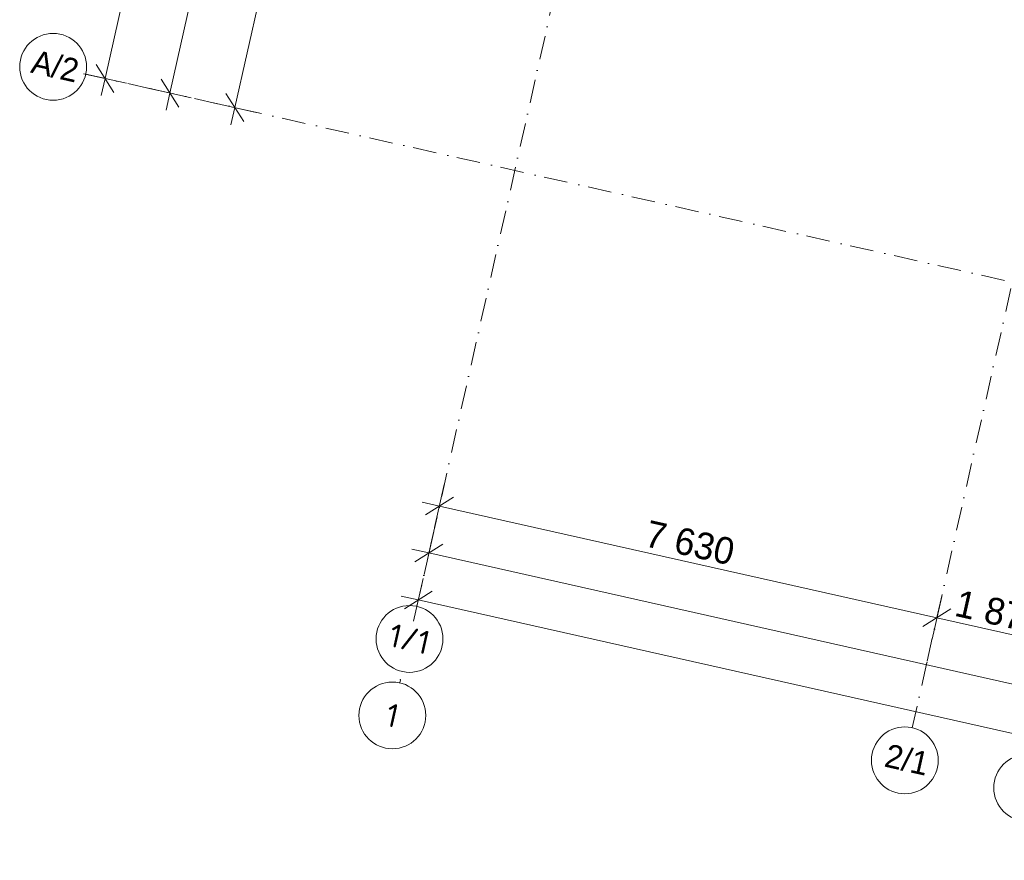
# Model space of a CAD drawing. Header units: millimetres. Extents: x -7218036 to -6934485, y 6013857 to 6210136.
# Tile 1 of 214: x -7218036 to -7203302, y 6132203 to 6144785. Entities that reach past the tile are written whole.
import ezdxf
from ezdxf.enums import TextEntityAlignment as Align

# ---------------------------------------------------------------- set-up
doc = ezdxf.new("R2010")
doc.units = ezdxf.units.MM
doc.header["$MEASUREMENT"] = 0
doc.linetypes.add('Штрихпунктирная', pattern=[670.277762, 352.777767, -176.388884, 0, -141.111112])
for name, color, linetype in [('АР-Стены_внешние_.АР', 7, 'Continuous'), ('АР-Чертеж-Оси габаритные.АР', 7, 'Continuous'), ('АР-Чертеж-Оси_Осевые размеры.АР', 7, 'Continuous')]:
    doc.layers.add(name, color=color, linetype=linetype)
for name, color, linetype, lineweight in [('АР-Стены_внешние_.АР_Ном._пера__1', 7, 'Continuous', 30), ('АР-Чертеж-Оси габаритные.АР_Ном._пера__120', 7, 'Continuous', 0), ('АР-Чертеж-Оси_Осевые размеры.АР_Ном._пера__1', 7, 'Continuous', 0), ('АР-Чертеж-Оси_Осевые размеры.АР_Ном._пера__120', 7, 'Continuous', 0)]:
    doc.layers.add(name, color=color, linetype=linetype, lineweight=lineweight)
doc.styles.add('РЎР“Р•РќР•Р\xa0Р\x98Р\xa0_РЎРўР\x98Р›Р¬_1', font='GOTHIC.TTF')
doc.styles.add('РЎР“Р•РќР•Р\xa0Р\x98Р\xa0_РЎРўР\x98Р›Р¬_6', font='isocpeur.ttf')
doc.dimstyles.new('СГЕНЕРИР_СТИЛЬ__1', dxfattribs={"dimtxt": 400, "dimasz": 332.5, "dimexe": 0.18, "dimexo": 0.0625, "dimgap": 0, "dimtad": 1, "dimdec": 0, "dimzin": 0, "dimdsep": 46, "dimtxsty": 'РЎР“Р•РќР•Р\xa0Р\x98Р\xa0_РЎРўР\x98Р›Р¬_1', "dimblk": 'ARROWHEAD_6', "dimblk1": 'ARROWHEAD_6', "dimblk2": 'ARROWHEAD_6', "dimcen": 0.09, "dimse1": 1, "dimse2": 1, "dimclrd": 7, "dimclre": 7, "dimclrt": 7, "dimazin": 0, "dimtfac": 1, "dimtdec": 4, "dimtmove": 0, "dimatfit": 3, "dimfxl": 1, "dimtolj": 1, "dimtzin": 0, "dimarcsym": 0})
doc.dimstyles.new('СГЕНЕРИР_СТИЛЬ__2', dxfattribs={"dimtxt": 400, "dimasz": 332.5, "dimexe": 0.18, "dimexo": 0.0625, "dimgap": 0, "dimtad": 1, "dimdec": 0, "dimzin": 0, "dimdsep": 46, "dimtxsty": 'РЎР“Р•РќР•Р\xa0Р\x98Р\xa0_РЎРўР\x98Р›Р¬_1', "dimblk": 'ARROWHEAD_6', "dimblk1": 'ARROWHEAD_6', "dimblk2": 'ARROWHEAD_6', "dimcen": 0.09, "dimse1": 1, "dimse2": 1, "dimclrd": 7, "dimclre": 7, "dimclrt": 7, "dimazin": 0, "dimtfac": 1, "dimtdec": 4, "dimtmove": 2, "dimatfit": 3, "dimfxl": 1, "dimtolj": 1, "dimtzin": 0, "dimarcsym": 0})
pattern_1 = [(45, (-6566190.34, 6562677.8), (-84.852814, 84.852814), []), (45, (-6566232.77, 6562720.22), (-84.852814, 84.852814), [90, -30, 0, -30])]

# ---------------------------------------------------------------- blocks, each defined once
blk = doc.blocks.new('Стена_32_6', base_point=(-7206947, 6157818))
at = {"layer": 'АР-Стены_внешние_.АР', "linetype": 'Continuous', "lineweight": 0, "true_color": 0x000000}
h = blk.add_hatch(dxfattribs=at)
h.set_pattern_fill('ЖЕЛЕЗОБЕТОН__PROJECT__0006', color=18, style=0, pattern_type=2)
h.set_pattern_definition(pattern_1)
h.paths.add_polyline_path([(-7206947, 6157818), (-7200008, 6140246), (-7199536, 6140140), (-7206791, 6158512)])
h = blk.add_hatch(dxfattribs=at)
h.set_pattern_fill('ЖЕЛЕЗОБЕТОН__PROJECT__0006', color=18, style=0, pattern_type=2)
h.set_pattern_definition(pattern_1)
h.paths.add_polyline_path([(-7199536, 6140140), (-7200008, 6140246), (-7199875, 6139909)])
h = blk.add_hatch(dxfattribs=at)
h.set_pattern_fill('ЖЕЛЕЗОБЕТОН__PROJECT__0006', color=18, style=0, pattern_type=2)
h.set_pattern_definition(pattern_1)
h.paths.add_polyline_path([(-7199536, 6140140), (-7199875, 6139909), (-7199403, 6139803)])
at = {"layer": 'АР-Стены_внешние_.АР_Ном._пера__1', "color": 7, "linetype": 'Continuous', "lineweight": 30, "flags": 128}
for points in [[(-7199536, 6140140), (-7206791, 6158512)], [(-7206947, 6157818), (-7199875, 6139909)], [(-7199875, 6139909), (-7199403, 6139803)]]:
    blk.add_lwpolyline(points, dxfattribs=at)
blk = doc.blocks.new('Стандартный Маркер Сетки[21]_6', base_point=(-7212339, 6134905))
at = {"layer": 'АР-Чертеж-Оси габаритные.АР_Ном._пера__120', "color": 7, "linetype": 'Штрихпунктирная', "lineweight": 0}
blk.add_line((-7212339, 6134905), (-7212349, 6134860), dxfattribs=at)
at = {"layer": 'АР-Чертеж-Оси габаритные.АР_Ном._пера__120', "color": 7, "linetype": 'Continuous', "lineweight": 0}
blk.add_circle((-7212459, 6134372), 500, dxfattribs=at)
at = {"layer": 'АР-Чертеж-Оси габаритные.АР_Ном._пера__120', "color": 7, "linetype": 'Штрихпунктирная', "lineweight": 0}
for p in [(-7212349, 6134860), (-7212349, 6134860), (-7212349, 6134860), (-7212339, 6134905)]:
    blk.add_point(p, dxfattribs=at)
at = {"layer": 'АР-Чертеж-Оси габаритные.АР_Ном._пера__120', "color": 7, "lineweight": 0, "style": 'РЎР“Р•РќР•Р\xa0Р\x98Р\xa0_РЎРўР\x98Р›Р¬_6'}
blk.add_attdef('AC_MarkerText_1', text='', height=350, rotation=347.3417, dxfattribs=at).set_placement((-7212420, 6134543), align=Align.TOP_CENTER)
blk = doc.blocks.new('Стандартный Маркер Сетки[133]_6', base_point=(-7212339, 6134905))
at = {"layer": 'АР-Чертеж-Оси габаритные.АР_Ном._пера__120', "color": 7, "linetype": 'Штрихпунктирная', "lineweight": 0}
blk.add_line((-7212339, 6134905), (-7212349, 6134860), dxfattribs=at)
at = {"layer": 'АР-Чертеж-Оси габаритные.АР_Ном._пера__120', "color": 7, "linetype": 'Continuous', "lineweight": 0}
blk.add_circle((-7212459, 6134372), 500, dxfattribs=at)
at = {"layer": 'АР-Чертеж-Оси габаритные.АР_Ном._пера__120', "color": 7, "linetype": 'Штрихпунктирная', "lineweight": 0}
for p in [(-7212349, 6134860), (-7212349, 6134860), (-7212349, 6134860), (-7212339, 6134905)]:
    blk.add_point(p, dxfattribs=at)
at = {"layer": 'АР-Чертеж-Оси габаритные.АР_Ном._пера__120', "color": 7, "lineweight": 0, "style": 'РЎР“Р•РќР•Р\xa0Р\x98Р\xa0_РЎРўР\x98Р›Р¬_6'}
blk.add_attdef('AC_MarkerText_1', text='', height=350, rotation=347.3417, dxfattribs=at).set_placement((-7212420, 6134543), align=Align.TOP_CENTER)
blk = doc.blocks.new('Стандартный Маркер Сетки[141]_6', base_point=(-7212339, 6134905))
at = {"layer": 'АР-Чертеж-Оси габаритные.АР_Ном._пера__120', "color": 7, "linetype": 'Штрихпунктирная', "lineweight": 0}
blk.add_line((-7212339, 6134905), (-7212349, 6134860), dxfattribs=at)
at = {"layer": 'АР-Чертеж-Оси габаритные.АР_Ном._пера__120', "color": 7, "linetype": 'Continuous', "lineweight": 0}
blk.add_circle((-7212459, 6134372), 500, dxfattribs=at)
at = {"layer": 'АР-Чертеж-Оси габаритные.АР_Ном._пера__120', "color": 7, "linetype": 'Штрихпунктирная', "lineweight": 0}
for p in [(-7212349, 6134860), (-7212349, 6134860), (-7212349, 6134860), (-7212339, 6134905)]:
    blk.add_point(p, dxfattribs=at)
at = {"layer": 'АР-Чертеж-Оси габаритные.АР_Ном._пера__120', "color": 7, "lineweight": 0, "style": 'РЎР“Р•РќР•Р\xa0Р\x98Р\xa0_РЎРўР\x98Р›Р¬_6'}
blk.add_attdef('AC_MarkerText_1', text='', height=350, rotation=347.3417, dxfattribs=at).set_placement((-7212420, 6134543), align=Align.TOP_CENTER)
blk = doc.blocks.new('Стандартный Маркер Сетки[160]_6', base_point=(-7212339, 6134905))
at = {"layer": 'АР-Чертеж-Оси габаритные.АР_Ном._пера__120', "color": 7, "linetype": 'Штрихпунктирная', "lineweight": 0}
blk.add_line((-7212339, 6134905), (-7212349, 6134860), dxfattribs=at)
at = {"layer": 'АР-Чертеж-Оси габаритные.АР_Ном._пера__120', "color": 7, "linetype": 'Continuous', "lineweight": 0}
blk.add_circle((-7212459, 6134372), 500, dxfattribs=at)
at = {"layer": 'АР-Чертеж-Оси габаритные.АР_Ном._пера__120', "color": 7, "linetype": 'Штрихпунктирная', "lineweight": 0}
for p in [(-7212349, 6134860), (-7212349, 6134860), (-7212349, 6134860), (-7212339, 6134905)]:
    blk.add_point(p, dxfattribs=at)
at = {"layer": 'АР-Чертеж-Оси габаритные.АР_Ном._пера__120', "color": 7, "lineweight": 0, "style": 'РЎР“Р•РќР•Р\xa0Р\x98Р\xa0_РЎРўР\x98Р›Р¬_6'}
blk.add_attdef('AC_MarkerText_1', text='', height=350, rotation=347.3417, dxfattribs=at).set_placement((-7212420, 6134543), align=Align.TOP_CENTER)
blk = doc.blocks.new('Стандартный Маркер Сетки[162]_6', base_point=(-7196882, 6203729))
at = {"layer": 'АР-Чертеж-Оси_Осевые размеры.АР_Ном._пера__120', "color": 7, "linetype": 'Штрихпунктирная', "lineweight": 0}
for p, q in [((-7197101, 6202753), (-7211873, 6136981)), ((-7211873, 6136981), (-7212092, 6136005))]:
    blk.add_line(p, q, dxfattribs=at)
at = {"layer": 'АР-Чертеж-Оси_Осевые размеры.АР_Ном._пера__120', "color": 7, "linetype": 'Continuous', "lineweight": 0}
blk.add_circle((-7212202, 6135517), 500, dxfattribs=at)
at = {"layer": 'АР-Чертеж-Оси_Осевые размеры.АР_Ном._пера__120', "color": 7, "linetype": 'Штрихпунктирная', "lineweight": 0}
blk.add_point((-7211873, 6136981), dxfattribs=at)
blk.add_point((-7211873, 6136981), dxfattribs=at)
at = {"layer": 'АР-Чертеж-Оси_Осевые размеры.АР_Ном._пера__120', "color": 7, "lineweight": 0, "style": 'РЎР“Р•РќР•Р\xa0Р\x98Р\xa0_РЎРўР\x98Р›Р¬_6'}
blk.add_attdef('AC_MarkerText_1', text='', height=350, rotation=347.3417, dxfattribs=at).set_placement((-7212163, 6135688), align=Align.TOP_CENTER)
blk = doc.blocks.new('*D698', base_point=(-6566190, 6562678))
at = {"layer": 'АР-Чертеж-Оси_Осевые размеры.АР_Ном._пера__1', "color": 7, "linetype": 'Continuous', "lineweight": 0, "transparency": 16777216}
for p, q in [((-7211827, 6137186), (-7211683, 6137826)), ((-7211546, 6137639), (-7211964, 6137374)), ((-7212011, 6137564), (-7211755, 6137506)), ((-7211755, 6137506), (-7204310, 6135834)), ((-7204382, 6135514), (-7204238, 6136154)), ((-7204101, 6135967), (-7204519, 6135702))]:
    blk.add_line(p, q, dxfattribs=at)
at = {"layer": 'АР-Чертеж-Оси_Осевые размеры.АР_Ном._пера__1', "color": 7, "lineweight": 0, "transparency": 16777216, "insert": (-7208703, 6136903), "char_height": 400, "attachment_point": 7, "rotation": 347.3417, "style": 'РЎР“Р•РќР•Р\xa0Р\x98Р\xa0_РЎРўР\x98Р›Р¬_1'}
blk.add_mtext('\\A1;{\\pql;\\fCentury Gothic|b0|i0|c204|p0;\\W1.000000;7\xa0630}', dxfattribs=at)
blk = doc.blocks.new('ARROWHEAD_6')
at = {"color": 0, "linetype": 'Continuous', "lineweight": 0}
for p, q in [((-0.5, -0.5), (0.5, 0.5)), ((0, 0), (-1, 0))]:
    blk.add_line(p, q, dxfattribs=at)
blk = doc.blocks.new('*D700', base_point=(-6566190, 6562678))
at = {"layer": 'АР-Чертеж-Оси_Осевые размеры.АР_Ном._пера__1', "color": 7, "linetype": 'Continuous', "lineweight": 0, "transparency": 16777216}
for p, q in [((-7211755, 6137506), (-7204310, 6135834)), ((-7204382, 6135514), (-7204238, 6136154)), ((-7204101, 6135967), (-7204519, 6135702)), ((-7204310, 6135834), (-7202481, 6135423)), ((-7202553, 6135103), (-7202409, 6135744)), ((-7202272, 6135556), (-7202690, 6135291))]:
    blk.add_line(p, q, dxfattribs=at)
at = {"layer": 'АР-Чертеж-Оси_Осевые размеры.АР_Ном._пера__1', "color": 7, "lineweight": 0, "transparency": 16777216, "insert": (-7204066, 6135861), "char_height": 400, "attachment_point": 7, "rotation": 347.3417, "style": 'РЎР“Р•РќР•Р\xa0Р\x98Р\xa0_РЎРўР\x98Р›Р¬_1'}
blk.add_mtext('\\A1;{\\pql;\\fCentury Gothic|b0|i0|c204|p0;\\W1.000000;1\xa0875}', dxfattribs=at)
blk = doc.blocks.new('*D701', base_point=(-6566190, 6562678))
at = {"layer": 'АР-Чертеж-Оси_Осевые размеры.АР_Ном._пера__1', "color": 7, "linetype": 'Continuous', "lineweight": 0, "transparency": 16777216}
for p, q in [((-7204310, 6135834), (-7202481, 6135423)), ((-7202553, 6135103), (-7202409, 6135744)), ((-7202272, 6135556), (-7202690, 6135291)), ((-7202481, 6135423), (-7199115, 6134667)), ((-7198906, 6134800), (-7199324, 6134535))]:
    blk.add_line(p, q, dxfattribs=at)
at = {"layer": 'АР-Чертеж-Оси_Осевые размеры.АР_Ном._пера__1', "color": 7, "lineweight": 0, "transparency": 16777216, "insert": (-7201468, 6135278), "char_height": 400, "attachment_point": 7, "rotation": 347.3417, "style": 'РЎР“Р•РќР•Р\xa0Р\x98Р\xa0_РЎРўР\x98Р›Р¬_1'}
blk.add_mtext('\\A1;{\\pql;\\fCentury Gothic|b0|i0|c204|p0;\\W1.000000;3\xa0450}', dxfattribs=at)
blk = doc.blocks.new('*D746', base_point=(-6566190, 6562678))
at = {"layer": 'АР-Чертеж-Оси_Осевые размеры.АР_Ном._пера__1', "color": 7, "linetype": 'Continuous', "lineweight": 0, "transparency": 16777216}
for p, q in [((-7211533, 6161836), (-7211797, 6162254)), ((-7211665, 6162045), (-7211607, 6162301)), ((-7215788, 6143687), (-7211665, 6162045)), ((-7211345, 6161973), (-7211985, 6162117)), ((-7215920, 6143896), (-7215656, 6143478)), ((-7215468, 6143615), (-7216108, 6143759)), ((-7215846, 6143431), (-7215788, 6143687))]:
    blk.add_line(p, q, dxfattribs=at)
at = {"layer": 'АР-Чертеж-Оси_Осевые размеры.АР_Ном._пера__1', "color": 7, "lineweight": 0, "transparency": 16777216, "insert": (-7213478, 6154340), "char_height": 400, "attachment_point": 7, "rotation": 77.3417, "style": 'РЎР“Р•РќР•Р\xa0Р\x98Р\xa0_РЎРўР\x98Р›Р¬_1'}
blk.add_mtext('\\A1;{\\pql;\\fCentury Gothic|b0|i0|c204|p0;\\W1.000000;18\xa0815}', dxfattribs=at)
blk = doc.blocks.new('*D759', base_point=(-6566190, 6562678))
at = {"layer": 'АР-Чертеж-Оси_Осевые размеры.АР_Ном._пера__1', "color": 7, "linetype": 'Continuous', "lineweight": 0, "transparency": 16777216}
for p, q in [((-7211985, 6136483), (-7211841, 6137123)), ((-7212169, 6136860), (-7211913, 6136803)), ((-7211704, 6136935), (-7212122, 6136671)), ((-7211913, 6136803), (-7187101, 6131230)), ((-7187173, 6130910), (-7187029, 6131550)), ((-7186892, 6131363), (-7187310, 6131098))]:
    blk.add_line(p, q, dxfattribs=at)
at = {"layer": 'АР-Чертеж-Оси_Осевые размеры.АР_Ном._пера__1', "color": 7, "lineweight": 0, "transparency": 16777216, "insert": (-7201693, 6134590), "char_height": 400, "attachment_point": 7, "rotation": 347.3417, "style": 'РЎР“Р•РќР•Р\xa0Р\x98Р\xa0_РЎРўР\x98Р›Р¬_1'}
blk.add_mtext('\\A1;{\\pql;\\fCentury Gothic|b0|i0|c204|p0;\\W1.000000;25\xa0430}', dxfattribs=at)
blk = doc.blocks.new('*D760', base_point=(-6566190, 6562678))
at = {"layer": 'АР-Чертеж-Оси_Осевые размеры.АР_Ном._пера__1', "color": 7, "linetype": 'Continuous', "lineweight": 0, "transparency": 16777216}
for p, q in [((-7211913, 6136803), (-7187101, 6131230)), ((-7187173, 6130910), (-7187029, 6131550)), ((-7186892, 6131363), (-7187310, 6131098)), ((-7187101, 6131230), (-7142677, 6121253)), ((-7142749, 6120933), (-7142606, 6121573)), ((-7142887, 6121121), (-7142468, 6121385)), ((-7142677, 6121253), (-7142421, 6121196))]:
    blk.add_line(p, q, dxfattribs=at)
at = {"layer": 'АР-Чертеж-Оси_Осевые размеры.АР_Ном._пера__1', "color": 7, "lineweight": 0, "transparency": 16777216, "insert": (-7164417, 6126218), "char_height": 400, "attachment_point": 7, "rotation": 347.3417, "style": 'РЎР“Р•РќР•Р\xa0Р\x98Р\xa0_РЎРўР\x98Р›Р¬_1'}
blk.add_mtext('\\A1;{\\pql;\\fCentury Gothic|b0|i0|c204|p0;\\W1.000000;45\xa0530}', dxfattribs=at)
blk = doc.blocks.new('*D1153', base_point=(-6566190, 6562678))
at = {"layer": 'АР-Чертеж-Оси_Осевые размеры.АР_Ном._пера__1', "color": 7, "linetype": 'Continuous', "lineweight": 0, "transparency": 16777216}
for p, q in [((-7212143, 6135780), (-7211999, 6136420)), ((-7212327, 6136157), (-7212071, 6136100)), ((-7211862, 6136232), (-7212280, 6135967)), ((-7212071, 6136100), (-7142835, 6120550)), ((-7142907, 6120230), (-7142763, 6120870)), ((-7143044, 6120417), (-7142626, 6120682)), ((-7142835, 6120550), (-7142579, 6120492))]:
    blk.add_line(p, q, dxfattribs=at)
at = {"layer": 'АР-Чертеж-Оси_Осевые размеры.АР_Ном._пера__1', "color": 7, "lineweight": 0, "transparency": 16777216, "insert": (-7164561, 6125511), "char_height": 400, "attachment_point": 7, "rotation": 347.3417, "style": 'РЎР“Р•РќР•Р\xa0Р\x98Р\xa0_РЎРўР\x98Р›Р¬_1'}
blk.add_mtext('\\A1;{\\pql;\\fCentury Gothic|b0|i0|c204|p0;\\W1.000000;70\xa0960}', dxfattribs=at)
blk = doc.blocks.new('*D1154', base_point=(-6566190, 6562678))
at = {"layer": 'АР-Чертеж-Оси_Осевые размеры.АР_Ном._пера__1', "color": 7, "linetype": 'Continuous', "lineweight": 0, "transparency": 16777216}
for p, q in [((-7201904, 6209248), (-7202169, 6209667)), ((-7202037, 6209457), (-7201979, 6209714)), ((-7201717, 6209386), (-7202357, 6209529)), ((-7216759, 6143905), (-7202037, 6209457)), ((-7216892, 6144115), (-7216627, 6143696)), ((-7216439, 6143834), (-7217079, 6143977)), ((-7216817, 6143649), (-7216759, 6143905))]:
    blk.add_line(p, q, dxfattribs=at)
at = {"layer": 'АР-Чертеж-Оси_Осевые размеры.АР_Ном._пера__1', "color": 7, "lineweight": 0, "transparency": 16777216, "insert": (-7207723, 6184503), "char_height": 400, "attachment_point": 7, "rotation": 77.3417, "style": 'РЎР“Р•РќР•Р\xa0Р\x98Р\xa0_РЎРўР\x98Р›Р¬_1'}
blk.add_mtext('\\A1;{\\pql;\\fCentury Gothic|b0|i0|c204|p0;\\W1.000000;67\xa0185}', dxfattribs=at)
blk = doc.blocks.new('Стандартный Маркер Сетки[175]_6', base_point=(-7217048, 6143970))
at = {"layer": 'АР-Чертеж-Оси_Осевые размеры.АР_Ном._пера__120', "color": 7, "linetype": 'Штрихпунктирная', "lineweight": 0}
for q in [(-7217048, 6143970), (-7137131, 6126021), (-7216072, 6143751)]:
    blk.add_line((-7216072, 6143751), q, dxfattribs=at)
at = {"layer": 'АР-Чертеж-Оси_Осевые размеры.АР_Ном._пера__120', "color": 7, "linetype": 'Continuous', "lineweight": 0}
blk.add_circle((-7217536, 6144080), 500, dxfattribs=at)
at = {"layer": 'АР-Чертеж-Оси_Осевые размеры.АР_Ном._пера__120', "color": 7, "linetype": 'Штрихпунктирная', "lineweight": 0}
blk.add_point((-7216072, 6143751), dxfattribs=at)
at = {"layer": 'АР-Чертеж-Оси_Осевые размеры.АР_Ном._пера__120', "color": 7, "lineweight": 0, "style": 'РЎР“Р•РќР•Р\xa0Р\x98Р\xa0_РЎРўР\x98Р›Р¬_1'}
for tag, p in [('AC_MarkerText_1_0', (-7217466, 6144261)), ('AC_MarkerText_1_1', (-7135598, 6125874))]:
    blk.add_attdef(tag, text='', height=350, rotation=347.3417, dxfattribs=at).set_placement(p, align=Align.TOP_CENTER)
blk = doc.blocks.new('Стандартный Маркер Сетки[211]_6', base_point=(-7217048, 6143970))
at = {"layer": 'АР-Чертеж-Оси_Осевые размеры.АР_Ном._пера__120', "color": 7, "linetype": 'Штрихпунктирная', "lineweight": 0}
for q in [(-7217048, 6143970), (-7137131, 6126021), (-7216072, 6143751)]:
    blk.add_line((-7216072, 6143751), q, dxfattribs=at)
at = {"layer": 'АР-Чертеж-Оси_Осевые размеры.АР_Ном._пера__120', "color": 7, "linetype": 'Continuous', "lineweight": 0}
blk.add_circle((-7217536, 6144080), 500, dxfattribs=at)
at = {"layer": 'АР-Чертеж-Оси_Осевые размеры.АР_Ном._пера__120', "color": 7, "linetype": 'Штрихпунктирная', "lineweight": 0}
blk.add_point((-7216072, 6143751), dxfattribs=at)
at = {"layer": 'АР-Чертеж-Оси_Осевые размеры.АР_Ном._пера__120', "color": 7, "lineweight": 0, "style": 'РЎР“Р•РќР•Р\xa0Р\x98Р\xa0_РЎРўР\x98Р›Р¬_1'}
for tag, p in [('AC_MarkerText_1_0', (-7217466, 6144261)), ('AC_MarkerText_1_1', (-7135598, 6125874))]:
    blk.add_attdef(tag, text='', height=350, rotation=347.3417, dxfattribs=at).set_placement(p, align=Align.TOP_CENTER)
blk = doc.blocks.new('Стандартный Маркер Сетки[225]_6', base_point=(-7217048, 6143970))
at = {"layer": 'АР-Чертеж-Оси_Осевые размеры.АР_Ном._пера__120', "color": 7, "linetype": 'Штрихпунктирная', "lineweight": 0}
for q in [(-7217048, 6143970), (-7137131, 6126021), (-7216072, 6143751)]:
    blk.add_line((-7216072, 6143751), q, dxfattribs=at)
at = {"layer": 'АР-Чертеж-Оси_Осевые размеры.АР_Ном._пера__120', "color": 7, "linetype": 'Continuous', "lineweight": 0}
blk.add_circle((-7217536, 6144080), 500, dxfattribs=at)
at = {"layer": 'АР-Чертеж-Оси_Осевые размеры.АР_Ном._пера__120', "color": 7, "linetype": 'Штрихпунктирная', "lineweight": 0}
blk.add_point((-7216072, 6143751), dxfattribs=at)
at = {"layer": 'АР-Чертеж-Оси_Осевые размеры.АР_Ном._пера__120', "color": 7, "lineweight": 0, "style": 'РЎР“Р•РќР•Р\xa0Р\x98Р\xa0_РЎРўР\x98Р›Р¬_1'}
for tag, p in [('AC_MarkerText_1_0', (-7217466, 6144261)), ('AC_MarkerText_1_1', (-7135598, 6125874))]:
    blk.add_attdef(tag, text='', height=350, rotation=347.3417, dxfattribs=at).set_placement(p, align=Align.TOP_CENTER)
blk = doc.blocks.new('Стандартный Маркер Сетки[234]_6', base_point=(-7189470, 6201910))
at = {"layer": 'АР-Чертеж-Оси_Осевые размеры.АР_Ном._пера__120', "color": 7, "linetype": 'Штрихпунктирная', "lineweight": 0}
for p, q in [((-7189689, 6200935), (-7204461, 6135163)), ((-7204461, 6135163), (-7204680, 6134187))]:
    blk.add_line(p, q, dxfattribs=at)
at = {"layer": 'АР-Чертеж-Оси_Осевые размеры.АР_Ном._пера__120', "color": 7, "linetype": 'Continuous', "lineweight": 0}
blk.add_circle((-7204790, 6133699), 500, dxfattribs=at)
at = {"layer": 'АР-Чертеж-Оси_Осевые размеры.АР_Ном._пера__120', "color": 7, "linetype": 'Штрихпунктирная', "lineweight": 0}
blk.add_point((-7204461, 6135163), dxfattribs=at)
blk.add_point((-7204461, 6135163), dxfattribs=at)
at = {"layer": 'АР-Чертеж-Оси_Осевые размеры.АР_Ном._пера__120', "color": 7, "lineweight": 0, "style": 'РЎР“Р•РќР•Р\xa0Р\x98Р\xa0_РЎРўР\x98Р›Р¬_1'}
blk.add_attdef('AC_MarkerText_1', text='', height=350, rotation=347.3417, dxfattribs=at).set_placement((-7204720, 6133880), align=Align.TOP_CENTER)
blk = doc.blocks.new('Стандартный Маркер Сетки[237]_6', base_point=(-7217048, 6143970))
at = {"layer": 'АР-Чертеж-Оси_Осевые размеры.АР_Ном._пера__120', "color": 7, "linetype": 'Штрихпунктирная', "lineweight": 0}
for q in [(-7217048, 6143970), (-7137131, 6126021), (-7216072, 6143751)]:
    blk.add_line((-7216072, 6143751), q, dxfattribs=at)
at = {"layer": 'АР-Чертеж-Оси_Осевые размеры.АР_Ном._пера__120', "color": 7, "linetype": 'Continuous', "lineweight": 0}
blk.add_circle((-7217536, 6144080), 500, dxfattribs=at)
at = {"layer": 'АР-Чертеж-Оси_Осевые размеры.АР_Ном._пера__120', "color": 7, "linetype": 'Штрихпунктирная', "lineweight": 0}
blk.add_point((-7216072, 6143751), dxfattribs=at)
at = {"layer": 'АР-Чертеж-Оси_Осевые размеры.АР_Ном._пера__120', "color": 7, "lineweight": 0, "style": 'РЎР“Р•РќР•Р\xa0Р\x98Р\xa0_РЎРўР\x98Р›Р¬_1'}
for tag, p in [('AC_MarkerText_1_0', (-7217466, 6144261)), ('AC_MarkerText_1_1', (-7135598, 6125874))]:
    blk.add_attdef(tag, text='', height=350, rotation=347.3417, dxfattribs=at).set_placement(p, align=Align.TOP_CENTER)
blk = doc.blocks.new('Стандартный Маркер Сетки[242]_6', base_point=(-7187641, 6201499))
at = {"layer": 'АР-Чертеж-Оси_Осевые размеры.АР_Ном._пера__120', "color": 7, "linetype": 'Continuous', "lineweight": 0}
blk.add_circle((-7202960, 6133288), 500, dxfattribs=at)
at = {"layer": 'АР-Чертеж-Оси_Осевые размеры.АР_Ном._пера__120', "color": 7, "lineweight": 0, "style": 'РЎР“Р•РќР•Р\xa0Р\x98Р\xa0_РЎРўР\x98Р›Р¬_1'}
blk.add_attdef('AC_MarkerText_1', text='', height=350, rotation=347.3417, dxfattribs=at).set_placement((-7202890, 6133469), align=Align.TOP_CENTER)
blk = doc.blocks.new('*D1304', base_point=(-6566190, 6562678))
at = {"layer": 'АР-Чертеж-Оси_Осевые размеры.АР_Ном._пера__1', "color": 7, "linetype": 'Continuous', "lineweight": 0, "transparency": 16777216}
for p, q in [((-7209789, 6165857), (-7210694, 6161827)), ((-7211014, 6161899), (-7210374, 6161755)), ((-7210561, 6161618), (-7210826, 6162036)), ((-7210694, 6161827), (-7211314, 6159066)), ((-7211182, 6158857), (-7211446, 6159275)), ((-7211634, 6159138), (-7210994, 6158994)), ((-7211314, 6159066), (-7213188, 6150723))]:
    blk.add_line(p, q, dxfattribs=at)
at = {"layer": 'АР-Чертеж-Оси_Осевые размеры.АР_Ном._пера__1', "color": 7, "lineweight": 0, "transparency": 16777216, "insert": (-7211236, 6159776), "char_height": 400, "attachment_point": 7, "rotation": 77.3417, "style": 'РЎР“Р•РќР•Р\xa0Р\x98Р\xa0_РЎРўР\x98Р›Р¬_1'}
blk.add_mtext('\\A1;{\\pql;\\fCentury Gothic|b0|i0|c204|p0;\\W1.000000;2\xa0830}', dxfattribs=at)
blk = doc.blocks.new('*D1305', base_point=(-6566190, 6562678))
at = {"layer": 'АР-Чертеж-Оси_Осевые размеры.АР_Ном._пера__1', "color": 7, "linetype": 'Continuous', "lineweight": 0, "transparency": 16777216}
for p, q in [((-7211182, 6158857), (-7211446, 6159275)), ((-7211314, 6159066), (-7213188, 6150723)), ((-7213055, 6150514), (-7213320, 6150933)), ((-7213188, 6150723), (-7214817, 6143469)), ((-7213508, 6150795), (-7212867, 6150652))]:
    blk.add_line(p, q, dxfattribs=at)
at = {"layer": 'АР-Чертеж-Оси_Осевые размеры.АР_Ном._пера__1', "color": 7, "lineweight": 0, "transparency": 16777216, "insert": (-7212483, 6154224), "char_height": 400, "attachment_point": 7, "rotation": 77.3417, "style": 'РЎР“Р•РќР•Р\xa0Р\x98Р\xa0_РЎРўР\x98Р›Р¬_1'}
blk.add_mtext('\\A1;{\\pql;\\fCentury Gothic|b0|i0|c204|p0;\\W1.000000;8\xa0550}', dxfattribs=at)
blk = doc.blocks.new('*D1306', base_point=(-6566190, 6562678))
at = {"layer": 'АР-Чертеж-Оси_Осевые размеры.АР_Ном._пера__1', "color": 7, "linetype": 'Continuous', "lineweight": 0, "transparency": 16777216}
for p, q in [((-7213055, 6150514), (-7213320, 6150933)), ((-7213188, 6150723), (-7214817, 6143469)), ((-7214949, 6143678), (-7214684, 6143260)), ((-7215137, 6143541), (-7214497, 6143397)), ((-7214817, 6143469), (-7214874, 6143213))]:
    blk.add_line(p, q, dxfattribs=at)
at = {"layer": 'АР-Чертеж-Оси_Осевые размеры.АР_Ном._пера__1', "color": 7, "lineweight": 0, "transparency": 16777216, "insert": (-7214235, 6146426), "char_height": 400, "attachment_point": 7, "rotation": 77.3417, "style": 'РЎР“Р•РќР•Р\xa0Р\x98Р\xa0_РЎРўР\x98Р›Р¬_1'}
blk.add_mtext('\\A1;{\\pql;\\fCentury Gothic|b0|i0|c204|p0;\\W1.000000;7\xa0435}', dxfattribs=at)

msp = doc.modelspace()

# ---------------------------------------------------------------- block references
at = {"layer": 'АР-Стены_внешние_.АР', "color": 7, "lineweight": 0}
msp.add_blockref('Стена_32_6', (-7206946.9, 6157818.1), dxfattribs=at)
at = {"layer": 'АР-Чертеж-Оси габаритные.АР', "color": 8, "linetype": 'Continuous', "lineweight": 15}
for name in ['Стандартный Маркер Сетки[21]_6', 'Стандартный Маркер Сетки[133]_6', 'Стандартный Маркер Сетки[141]_6', 'Стандартный Маркер Сетки[160]_6']:
    msp.add_blockref(name, (-7212339.1, 6134904.9), dxfattribs=at).add_auto_attribs({'AC_MarkerText_1': '1'})
at = {"layer": 'АР-Чертеж-Оси_Осевые размеры.АР', "color": 8, "linetype": 'Continuous', "lineweight": 15}
for name, p, values in [('Стандартный Маркер Сетки[162]_6', (-7196881.6, 6203728.6), {'AC_MarkerText_1': '1/1'}), ('Стандартный Маркер Сетки[234]_6', (-7189470, 6201910.2), {'AC_MarkerText_1': '2/1'})]:
    msp.add_blockref(name, p, dxfattribs=at).add_auto_attribs(values)
msp.add_blockref('Стандартный Маркер Сетки[242]_6', (-7187640.5, 6201499.3), dxfattribs=at)
ref = msp.add_blockref('Стандартный Маркер Сетки[175]_6', (-7217047.9, 6143970.3), dxfattribs=at)
ref.add_attrib('AC_MarkerText_1', 'А/2', dxfattribs={"layer": 'АР-Чертеж-Оси_Осевые размеры.АР_Ном._пера__120', "color": 7, "lineweight": 0, "height": 350, "rotation": 347.34172, "style": 'РЎР“Р•РќР•Р\xa0Р\x98Р\xa0_РЎРўР\x98Р›Р¬_1'}).set_placement((-7217465.8, 6144260.9), align=Align.TOP_CENTER)
ref = msp.add_blockref('Стандартный Маркер Сетки[211]_6', (-7217047.9, 6143970.3), dxfattribs=at)
ref.add_attrib('AC_MarkerText_1', 'А/2', dxfattribs={"layer": 'АР-Чертеж-Оси_Осевые размеры.АР_Ном._пера__120', "color": 7, "lineweight": 0, "height": 350, "rotation": 347.34172, "style": 'РЎР“Р•РќР•Р\xa0Р\x98Р\xa0_РЎРўР\x98Р›Р¬_1'}).set_placement((-7217465.8, 6144260.9), align=Align.TOP_CENTER)
ref = msp.add_blockref('Стандартный Маркер Сетки[225]_6', (-7217047.9, 6143970.3), dxfattribs=at)
ref.add_attrib('AC_MarkerText_1', 'А/2', dxfattribs={"layer": 'АР-Чертеж-Оси_Осевые размеры.АР_Ном._пера__120', "color": 7, "lineweight": 0, "height": 350, "rotation": 347.34172, "style": 'РЎР“Р•РќР•Р\xa0Р\x98Р\xa0_РЎРўР\x98Р›Р¬_1'}).set_placement((-7217465.8, 6144260.9), align=Align.TOP_CENTER)
ref = msp.add_blockref('Стандартный Маркер Сетки[237]_6', (-7217047.9, 6143970.3), dxfattribs=at)
ref.add_attrib('AC_MarkerText_1', 'А/2', dxfattribs={"layer": 'АР-Чертеж-Оси_Осевые размеры.АР_Ном._пера__120', "color": 7, "lineweight": 0, "height": 350, "rotation": 347.34172, "style": 'РЎР“Р•РќР•Р\xa0Р\x98Р\xa0_РЎРўР\x98Р›Р¬_1'}).set_placement((-7217465.8, 6144260.9), align=Align.TOP_CENTER)

# ---------------------------------------------------------------- dimensions: what is measured, and where the dimension line sits
at = {"layer": 'АР-Чертеж-Оси_Осевые размеры.АР', "color": 7, "linetype": 'Continuous', "lineweight": 0}
for base, p1, p2, angle, dimstyle, picture, middle, turn in [((-7202036.7, 6209457.5), (-7213148.5, 6143094.5), (-7200617.5, 6209138.8), 77.34172, 'СГЕНЕРИР_СТИЛЬ__2', '*D1154', (-7207734.8, 6185364.4), 77.34172), ((-7211313.9, 6159065.6), (-7213412.7, 6162437.5), (-7132164.6, 6141289.1), 257.34172, 'СГЕНЕРИР_СТИЛЬ__1', '*D1304', (-7211281.1, 6160489.3), 77.34172), ((-7211665, 6162045), (-7213148.5, 6143094.5), (-7211049.6, 6161906.8), 77.34172, 'СГЕНЕРИР_СТИЛЬ__2', '*D746', (-7213489, 6155201.5), 77.34172), ((-7213187.5, 6150723.5), (-7132164.6, 6141289.1), (-7134038.2, 6132946.9), 257.34172, 'СГЕНЕРИР_СТИЛЬ__1', '*D1305', (-7212528, 6154937.6), 77.34172), ((-7214816.8, 6143469.2), (-7134038.2, 6132946.9), (-7215540, 6143631.6), 257.34172, 'СГЕНЕРИР_СТИЛЬ__1', '*D1306', (-7214279.5, 6147139.4), 77.34172), ((-7204310.3, 6135834.3), (-7212339.1, 6134904.9), (-7204789.9, 6133699), 347.34172, 'СГЕНЕРИР_СТИЛЬ__1', '*D698', (-7207989.5, 6136947.6), 347.34172), ((-7202480.9, 6135423.4), (-7204789.9, 6133699), (-7202960.4, 6133288.1), 347.34172, 'СГЕНЕРИР_СТИЛЬ__1', '*D700', (-7203352.5, 6135906.1), 347.34172), ((-7187100.9, 6131230.3), (-7212339.1, 6134904.9), (-7187422.5, 6129798.4), 347.34172, 'СГЕНЕРИР_СТИЛЬ__2', '*D759', (-7200830.7, 6134601), 347.34172), ((-7142677.4, 6121253.1), (-7187422.5, 6129798.4), (-7142995.2, 6119838.3), 347.34172, 'СГЕНЕРИР_СТИЛЬ__2', '*D760', (-7163555.6, 6126229.2), 347.34172), ((-7142835.4, 6120549.8), (-7212339.1, 6134904.9), (-7142995.2, 6119838.3), 347.34172, 'СГЕНЕРИР_СТИЛЬ__2', '*D1153', (-7163699.6, 6125522.8), 347.34172), ((-7199114.7, 6134667.4), (-7202960.4, 6133288.1), (-7199594.3, 6132532.1), 347.34172, 'СГЕНЕРИР_СТИЛЬ__1', '*D701', (-7200754.7, 6135322.7), 347.34172)]:
    dim = msp.add_linear_dim(base=base, p1=p1, p2=p2, angle=angle, dimstyle=dimstyle, dxfattribs=at)
    dim.commit()
    dim.dimension.update_dxf_attribs({"geometry": picture, "text_midpoint": middle, "dimtype": 160, "text_rotation": turn})

doc.saveas('drawing.dxf')
